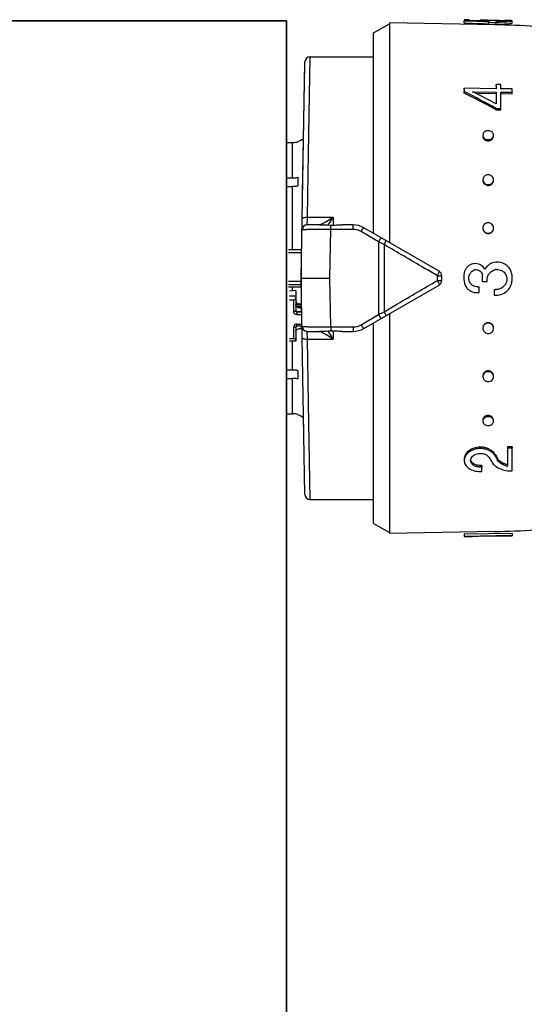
# Model space of a CAD drawing. Header units: millimetres. Extents: x -727 to 69715, y -15705 to 98123.
# Tile 178 of 256: x 42488 to 42535, y -15057 to -14965. Entities that reach past the tile are written whole.
import ezdxf

# ---------------------------------------------------------------- set-up
doc = ezdxf.new("R2010")
doc.units = ezdxf.units.MM
doc.layers.add('UT_ZAŘÍZENÍ - OT', color=3, linetype='Continuous', lineweight=35)

msp = doc.modelspace()

# ---------------------------------------------------------------- linework, layer by layer
at = {"color": 0, "linetype": 'Continuous'}
for p, q in [((42521.336, -14965.987), (42522.836, -14965.121)), ((42522.836, -14965.047), (42522.836, -14985.692)), ((42532.704, -14965.22), (42522.836, -14965.047)), ((42529.837, -14965.046), (42529.84, -14964.847)), ((42529.837, -14965.046), (42531.386, -14965.1)), ((42529.84, -14964.742), (42529.84, -14964.847)), ((42530.29, -14964.75), (42529.84, -14964.742)), ((42529.84, -14964.847), (42530.288, -14964.862)), ((42530.288, -14964.862), (42530.356, -14964.865)), ((42530.29, -14964.818), (42530.29, -14964.75)), ((42531.349, -14964.852), (42530.29, -14964.818)), ((42530.356, -14964.865), (42531.647, -14964.91)), ((42531.34, -14964.798), (42531.339, -14964.851)), ((42531.652, -14964.861), (42531.349, -14964.852)), ((42531.386, -14965.1), (42531.644, -14965.109)), ((42531.503, -14964.857), (42531.503, -14964.842)), ((42531.644, -14965.109), (42532.16, -14965.128)), ((42531.647, -14964.91), (42531.734, -14964.913)), ((42531.734, -14964.913), (42532.164, -14964.929)), ((42531.94, -14964.856), (42531.941, -14964.792)), ((42532.16, -14965.128), (42532.164, -14964.929)), ((42532.162, -14964.99), (42532.193, -14964.99)), ((42532.164, -14964.929), (42532.164, -14964.876)), ((42532.773, -14964.996), (42532.848, -14964.997)), ((42532.774, -14964.796), (42532.896, -14964.798)), ((42532.846, -14965.157), (42532.85, -14964.958)), ((42532.85, -14964.895), (42532.85, -14964.958)), ((42533.688, -14964.809), (42533.676, -14964.809)), ((42533.687, -14964.869), (42533.688, -14964.823)), ((42533.703, -14964.81), (42533.688, -14964.809)), ((42534.336, -14965.056), (42534.339, -14964.856)), ((42521.336, -14984.826), (42521.336, -14965.987)), ((42515.236, -14977.286), (42515.39, -14968.221)), ((42515.39, -14968.221), (42521.336, -14968.221)), ((42514.536, -14989.021), (42514.89, -14968.713)), ((42514.674, -14981.087), (42514.886, -14968.962)), ((42532.836, -14970.971), (42532.84, -14970.821)), ((42532.84, -14970.821), (42532.84, -14971.226)), ((42533.29, -14970.826), (42532.84, -14970.821)), ((42533.29, -14971.232), (42533.29, -14970.826)), ((42529.837, -14971.334), (42529.84, -14971.187)), ((42529.837, -14971.643), (42529.84, -14971.499)), ((42529.84, -14971.187), (42529.84, -14971.499)), ((42532.84, -14971.226), (42529.84, -14971.187)), ((42529.84, -14971.499), (42529.895, -14971.527)), ((42530.625, -14971.509), (42532.84, -14971.537)), ((42530.681, -14971.537), (42530.625, -14971.509)), ((42530.919, -14971.657), (42532.836, -14971.682)), ((42532.836, -14971.682), (42532.84, -14971.537)), ((42532.836, -14971.682), (42532.836, -14972.539)), ((42532.84, -14971.537), (42532.84, -14972.656)), ((42533.286, -14971.687), (42534.336, -14971.7)), ((42534.339, -14971.245), (42533.29, -14971.232)), ((42533.29, -14973.075), (42533.29, -14971.543)), ((42533.29, -14971.543), (42534.339, -14971.556)), ((42534.336, -14971.7), (42534.339, -14971.556)), ((42534.339, -14971.556), (42534.339, -14971.245)), ((42532.784, -14973.173), (42532.836, -14973.201)), ((42532.836, -14973.201), (42532.84, -14973.07)), ((42532.836, -14973.201), (42533.286, -14973.206)), ((42532.84, -14973.07), (42533.29, -14973.075)), ((42533.286, -14973.206), (42533.29, -14973.075)), ((42513.166, -14976.284), (42513.736, -14976.284)), ((42513.736, -14979.608), (42513.736, -14976.284)), ((42514.236, -14976.185), (42514.236, -14976.198)), ((42515.133, -14983.296), (42515.236, -14977.286)), ((42513.118, -14979.608), (42513.736, -14979.608)), ((42514.236, -14979.547), (42514.236, -14980.361)), ((42513.111, -14980.421), (42513.736, -14980.421)), ((42513.736, -14986.347), (42513.736, -14980.421)), ((42515.114, -14984.021), (42515.133, -14983.296)), ((42515.133, -14983.296), (42517.536, -14983.296)), ((42517.536, -14983.296), (42517.536, -14984.03)), ((42516.272, -14984.021), (42515.114, -14984.021)), ((42517.236, -14989.021), (42517.308, -14984.436)), ((42517.308, -14984.436), (42517.308, -14984.029)), ((42519.406, -14984.436), (42517.308, -14984.436)), ((42519.406, -14984.021), (42518.379, -14984.021)), ((42519.406, -14984.436), (42519.406, -14984.021)), ((42521.802, -14985.609), (42520.156, -14984.641)), ((42527.486, -14988.377), (42520.406, -14984.289)), ((42521.802, -14985.609), (42521.802, -14992.433)), ((42514.536, -14986.347), (42513.336, -14986.347)), ((42514.536, -14986.631), (42513.336, -14986.631)), ((42514.536, -14986.347), (42514.536, -14989.869)), ((42522.323, -14985.866), (42522.323, -14992.177)), ((42514.536, -14989.327), (42513.336, -14989.327)), ((42514.89, -15009.33), (42514.536, -14989.021)), ((42514.536, -14989.021), (42517.236, -14989.021)), ((42517.308, -14993.606), (42517.236, -14989.021)), ((42527.323, -14989.237), (42527.323, -14988.806)), ((42527.736, -14989.233), (42527.736, -14988.81)), ((42531.55, -14989.324), (42532, -14989.324)), ((42514.536, -14989.642), (42513.336, -14989.642)), ((42514.536, -14989.869), (42513.336, -14989.869)), ((42514.036, -14990.196), (42513.436, -14990.229)), ((42513.736, -14990.212), (42513.736, -14989.869)), ((42514.036, -14990.196), (42514.036, -14992.119)), ((42520.406, -14993.753), (42527.486, -14989.666)), ((42531.23, -14990.365), (42531.23, -14989.83)), ((42532.66, -14990.093), (42532.66, -14990.627)), ((42514.036, -14990.727), (42513.436, -14990.727)), ((42513.836, -14991.079), (42513.436, -14991.079)), ((42513.836, -14992.158), (42513.836, -14991.079)), ((42514.582, -14991.636), (42514.576, -14991.313)), ((42514.136, -14992.159), (42514.136, -14992.452)), ((42514.136, -14992.159), (42514.536, -14992.159)), ((42514.592, -14992.217), (42514.136, -14992.217)), ((42514.582, -14991.67), (42514.173, -14991.67)), ((42514.336, -14991.425), (42514.336, -14991.523)), ((42514.336, -14991.425), (42514.536, -14991.425)), ((42514.536, -14991.523), (42514.336, -14991.523)), ((42514.336, -14991.718), (42514.336, -14991.815)), ((42514.336, -14991.718), (42514.536, -14991.718)), ((42514.536, -14991.815), (42514.336, -14991.815)), ((42514.534, -14991.639), (42514.582, -14991.636)), ((42514.536, -14991.425), (42514.536, -14991.67)), ((42514.536, -14991.718), (42514.536, -14992.159)), ((42514.536, -14991.865), (42514.585, -14991.865)), ((42514.536, -14992.061), (42514.589, -14992.061)), ((42514.596, -14992.452), (42514.136, -14992.452)), ((42520.156, -14993.402), (42521.802, -14992.433)), ((42521.336, -15012.055), (42521.336, -14993.216)), ((42522.836, -14992.35), (42522.836, -15012.995)), ((42513.836, -14994.708), (42513.836, -14993.629)), ((42514.036, -14993.59), (42514.036, -14994.944)), ((42514.136, -14993.496), (42514.136, -14993.335)), ((42514.136, -14993.335), (42514.611, -14993.335)), ((42514.136, -14993.496), (42514.614, -14993.496)), ((42514.536, -14993.777), (42514.336, -14993.777)), ((42514.536, -14993.496), (42514.536, -14993.777)), ((42515.114, -14994.021), (42516.272, -14994.021)), ((42515.133, -14994.746), (42515.114, -14994.021)), ((42517.308, -14993.606), (42519.406, -14993.606)), ((42517.308, -14993.606), (42517.308, -14994.014)), ((42517.536, -14994.013), (42517.536, -14994.746)), ((42518.379, -14994.021), (42519.406, -14994.021)), ((42519.406, -14993.606), (42519.406, -14994.021)), ((42513.836, -14994.708), (42513.436, -14994.708)), ((42514.036, -14994.944), (42513.436, -14994.944)), ((42513.736, -14997.621), (42513.736, -14994.944)), ((42515.133, -14994.746), (42517.536, -14994.746)), ((42515.236, -15000.757), (42515.133, -14994.746)), ((42513.111, -14997.621), (42513.736, -14997.621)), ((42514.236, -14997.682), (42514.236, -14998.495)), ((42513.118, -14998.434), (42513.736, -14998.434)), ((42513.736, -15001.758), (42513.736, -14998.434)), ((42515.39, -15009.821), (42515.236, -15000.757)), ((42513.166, -15001.758), (42513.736, -15001.758)), ((42514.236, -15001.844), (42514.236, -15001.857)), ((42514.791, -15003.636), (42514.776, -15002.774)), ((42534.336, -15004.862), (42533.886, -15004.867)), ((42533.886, -15004.867), (42533.889, -15004.999)), ((42534.339, -15004.994), (42533.889, -15004.999)), ((42533.889, -15004.999), (42533.889, -15006.687)), ((42534.336, -15004.862), (42534.339, -15004.994)), ((42534.339, -15007.136), (42534.339, -15004.994)), ((42532.714, -15005.551), (42532.717, -15005.689)), ((42532.742, -15005.599), (42532.714, -15005.551)), ((42532.859, -15005.927), (42532.831, -15005.879)), ((42532.969, -15005.974), (42532.973, -15006.115)), ((42531.486, -15006.619), (42531.336, -15006.621)), ((42531.336, -15006.621), (42531.34, -15006.767)), ((42531.49, -15006.765), (42531.34, -15006.767)), ((42531.486, -15006.619), (42531.49, -15006.765)), ((42531.49, -15007.173), (42531.49, -15006.765)), ((42531.34, -15007.175), (42531.49, -15007.173)), ((42515.39, -15009.821), (42521.336, -15009.821)), ((42521.336, -15012.055), (42522.836, -15012.921)), ((42532.704, -15012.823), (42522.836, -15012.995)), ((42534.336, -15013.007), (42529.837, -15013.086)), ((42529.837, -15013.086), (42529.84, -15013.285)), ((42529.837, -15013.096), (42529.84, -15013.296)), ((42534.339, -15013.207), (42529.84, -15013.285)), ((42529.84, -15013.285), (42529.84, -15013.296)), ((42531.19, -15013.277), (42530.627, -15013.287)), ((42531.19, -15013.274), (42534.339, -15013.219)), ((42531.19, -15013.277), (42531.19, -15013.274)), ((42534.336, -15013.007), (42534.339, -15013.207)), ((42534.339, -15013.219), (42534.339, -15013.207))]:
    msp.add_line(p, q, dxfattribs=at)
for centre, radius, start, end in [((42531.615, -14978.002), 13.227, 89.44109, 89.86889), ((42531.515, -14987.798), 23.023, 89.16114, 89.43014), ((42531.23, -15006.899), 42.126, 88.99668, 89.15368), ((42532.091, -14970.07), 5.28, 90.80201, 91.62553), ((42532.527, -14959.51), 5.379, 264.4209, 265.22986), ((42532.613, -14958.468), 6.424, 265.23782, 265.99348), ((42531.133, -15055.206), 90, 84.13647, 89), ((42533.024, -14954.867), 10.03, 269.00618, 269.62329), ((42533.067, -14952.416), 12.544, 269.00858, 269.7243), ((42533.147, -14955.258), 9.899, 272.58441, 273.34327), ((42533.148, -14955.126), 9.833, 272.60404, 273.36824), ((42533.487, -14967.374), 2.559, 85.77165, 86.54128), ((42533.543, -14966.605), 1.789, 85.3674, 85.74663), ((42533.071, -15000.544), 35.74, 88.78449, 88.98762), ((42533.22, -14956.529), 8.626, 273.34927, 274.14414), ((42533.221, -14956.38), 8.577, 273.37423, 274.17442), ((42515.39, -14968.721), 0.5, 89.99995, 178.99727), ((42482.815, -15065.838), 105.279, 61.6647, 63.47201), ((42482.551, -15065.461), 105.191, 61.44046, 63.25103), ((42485.919, -15060.437), 99.533, 63.12099, 63.27442), ((42483.007, -15066.125), 105.923, 61.93543, 63.10673), ((42513.734, -14974.775), 1.509, 270.07058, 289.41996), ((42513.736, -14974.771), 1.5, 289.47122, 313.35083), ((42531.916, -14975.692), 0.33, 178.19656, 179.9988), ((42532.092, -14975.534), 0.582, 256.38385, 269.38767), ((42532.096, -14975.432), 0.577, 256.34526, 269.38585), ((42532.091, -14975.545), 0.572, 269.48444, 276.21503), ((42532.095, -14975.442), 0.567, 269.48461, 276.23097), ((42532.09, -14975.534), 0.583, 276.20438, 282.56154), ((42532.094, -14975.431), 0.578, 276.22081, 282.59954), ((42532.247, -14975.701), 0.34, 350.77007, 358.16143), ((42532.003, -14979.841), 0.417, 180.04404, 188.31485), ((42532.093, -14979.722), 0.515, 269.66483, 277.10359), ((42532.091, -14979.708), 0.529, 277.09797, 284.09301), ((42532.175, -14979.772), 0.415, 357.37319, 359.99637), ((42532.089, -14979.791), 0.519, 269.66461, 277.08605), ((42532.088, -14979.776), 0.533, 277.07982, 284.05154), ((42500.71, -14973.319), 19.559, 326.80865, 327.16862), ((42496.753, -14970.774), 24.264, 327.18528, 328.93017), ((42515.114, -14984.521), 0.5, 90.00005, 179.0027), ((42519.406, -14986.021), 2, 60, 90), ((42519.405, -14985.915), 1.479, 59.48742, 89.9707), ((42532.087, -14984.344), 0.492, 269.85712, 277.68641), ((42532.091, -14984.313), 0.488, 269.85737, 277.70488), ((42532.085, -14984.327), 0.509, 277.6834, 285.011), ((42532.089, -14984.296), 0.505, 277.70254, 285.05443), ((42532.119, -14984.306), 0.471, 354.81541, 359.98513), ((42414.24, -15204.982), 244.324, 63.74449, 63.88063), ((42514.635, -14987.177), 0.0994, 180.01969, 226.40783), ((42514.636, -14987.165), 0.301, 250.55744, 255.99011), ((42514.636, -14988.793), 0.3, 107.64647, 109.44599), ((42527.236, -14988.81), 0.5, 0, 60), ((42531.791, -14988.96), 1.999, 164.80798, 168.16539), ((42530.878, -14988.713), 1.054, 158.33184, 164.78857), ((42530.896, -14988.72), 1.073, 152.15714, 158.3337), ((42530.9, -14988.722), 1.078, 145.97035, 152.15939), ((42531.097, -14989.023), 0.828, 140.87074, 150.30871), ((42531.103, -14989.028), 0.836, 130.17155, 140.86954), ((42530.979, -14988.792), 0.569, 108.74479, 116.15952), ((42530.981, -14988.799), 0.576, 101.60275, 108.74682), ((42532.962, -14989.175), 0.97, 138.95573, 147.53873), ((42532.957, -14989.171), 0.963, 129.98808, 138.92429), ((42532.953, -14989.133), 0.927, 100.78373, 106.92072), ((42532.943, -14989.084), 0.878, 93.89514, 100.73786), ((42527.236, -14989.233), 0.5, 300, 0), ((42530.999, -14989.184), 1.181, 194.6023, 200.52709), ((42531.108, -14989.013), 0.841, 211.88911, 219.07605), ((42529.253, -14989.021), 2.316, 352.48051, 7.18318), ((42531.678, -14989.021), 2.661, 352.61699, 5.79637), ((42531.045, -14989.166), 1.23, 200.54074, 209.44738), ((42531.059, -14989.159), 1.247, 209.4292, 211.63674), ((42531.1, -14989.02), 0.831, 219.0533, 232.02888), ((42531.088, -14989.058), 0.785, 273.22437, 280.43844), ((42532.778, -14988.995), 1.104, 263.8642, 270.12595), ((42532.777, -14988.987), 1.644, 265.8993, 310.20577), ((42532.778, -14988.979), 1.119, 312.77559, 319.01429), ((42532.949, -14989.127), 0.893, 319.04698, 325.88598), ((42514.326, -14991.228), 0.29, 180.04441, 214.05404), ((42414.24, -14773.06), 244.324, 296.11937, 296.25551), ((42532.09, -14993.717), 0.51, 98.02694, 105.33939), ((42532.088, -14993.699), 0.493, 90.20682, 98.03026), ((42514.124, -14993.59), 0.0882, 171.33922, 179.96309), ((42515.114, -14993.521), 0.5, 181, 270), ((42500.367, -15004.946), 19.968, 32.83509, 33.1877), ((42496.831, -15007.219), 24.171, 31.0665, 32.81806), ((42519.405, -14992.128), 1.479, 270.02931, 300.51257), ((42519.406, -14992.021), 2, 270, 300), ((42532.07, -14993.739), 0.481, 185.08469, 187.79003), ((42532.094, -14993.748), 0.507, 98.04608, 105.38273), ((42532.091, -14993.73), 0.489, 90.20709, 98.04874), ((42532.092, -14998.27), 0.537, 97.79544, 104.73665), ((42532.095, -14998.338), 0.533, 97.81357, 104.77792), ((42532.09, -14998.253), 0.52, 90.39229, 97.80224), ((42532.093, -14998.321), 0.516, 90.39253, 97.81976), ((42513.734, -15003.268), 1.509, 70.58004, 89.92942), ((42513.736, -15003.271), 1.5, 46.64917, 70.52878), ((42531.916, -15002.351), 0.33, 180.0012, 181.80344), ((42532.094, -15002.514), 0.588, 97.26681, 103.58577), ((42532.097, -15002.617), 0.584, 97.28322, 103.6235), ((42532.092, -15002.5), 0.574, 90.56165, 97.27806), ((42532.095, -15002.602), 0.569, 90.56184, 97.29397), ((42532.091, -15002.489), 0.563, 89.57233, 90.53635), ((42532.094, -15002.607), 0.574, 77.3795, 90.47236), ((42532.091, -15002.505), 0.579, 77.42334, 89.52385), ((42532.247, -15002.341), 0.34, 1.83857, 9.22993), ((42531.359, -15006.877), 1.981, 90.6662, 95.25488), ((42531.358, -15006.845), 1.949, 86.31776, 90.65223), ((42530.898, -15006.146), 0.458, 173.03308, 181.39547), ((42570.644, -14982.906), 44.808, 210.82705, 211.4577), ((42531.754, -15006.276), 1.129, 37.30427, 43.3274), ((42531.849, -15006.203), 1.009, 30.66525, 37.31087), ((42573.112, -14981.802), 46.929, 210.59685, 210.86768), ((42572.263, -14981.97), 46.046, 210.8741, 211.14789), ((42570.911, -14982.787), 44.466, 211.14786, 211.42912), ((42571.389, -14982.833), 44.921, 210.9365, 211.21663), ((42533.759, -15005.489), 0.927, 211.49104, 218.28511), ((42533.838, -15005.427), 1.027, 218.28539, 224.50117), ((42534.274, -15004.817), 1.908, 254.23814, 258.37107), ((42515.39, -15009.321), 0.5, 181, 270), ((42531.133, -14922.837), 90, 271, 275.86353)]:
    msp.add_arc(centre, radius, start, end, dxfattribs=at)
for centre, major_axis, ratio, start_param, end_param in [((42513.836, -14990.844), (0, -0.235), 0.85043, 0, 1.570796), ((42513.836, -14994.865), (-0.2, 0), 0.785695, 3.141593, 4.712389)]:
    msp.add_ellipse(centre, major_axis=major_axis, ratio=ratio, start_param=start_param, end_param=end_param, dxfattribs=at)
for points, knots in [([(42531.39, -14964.784), (42531.377, -14964.785), (42531.361, -14964.787), (42531.344, -14964.792), (42531.34, -14964.796), (42531.34, -14964.798)], [0, 0, 0, 0, 0.708486, 0.898996, 1, 1, 1, 1]), ([(42531.34, -14964.798), (42531.34, -14964.803), (42531.358, -14964.811), (42531.386, -14964.82), (42531.439, -14964.831), (42531.479, -14964.838), (42531.503, -14964.842)], [0, 0, 0, 0, 0.080473, 0.272652, 0.58028, 1, 1, 1, 1]), ([(42531.489, -14964.777), (42531.479, -14964.778), (42531.446, -14964.779), (42531.413, -14964.781), (42531.39, -14964.784)], [0, 0, 0, 0, 0.312325, 1, 1, 1, 1]), ([(42531.646, -14964.776), (42531.631, -14964.776), (42531.579, -14964.776), (42531.527, -14964.776), (42531.489, -14964.777)], [0, 0, 0, 0, 0.28218, 1, 1, 1, 1]), ([(42531.503, -14964.842), (42531.514, -14964.843), (42531.563, -14964.851), (42531.613, -14964.857), (42531.652, -14964.861)], [0, 0, 0, 0, 0.219199, 1, 1, 1, 1]), ([(42531.737, -14964.814), (42531.738, -14964.811), (42531.748, -14964.806), (42531.755, -14964.805), (42531.761, -14964.804)], [0, 0, 0, 0, 0.306489, 1, 1, 1, 1]), ([(42532.004, -14964.863), (42531.966, -14964.859), (42531.9, -14964.852), (42531.824, -14964.841), (42531.779, -14964.832), (42531.757, -14964.826), (42531.744, -14964.822), (42531.737, -14964.816), (42531.737, -14964.814)], [0, 0, 0, 0, 0.416564, 0.727805, 0.840468, 0.923103, 0.975235, 1, 1, 1, 1]), ([(42531.761, -14964.804), (42531.766, -14964.803), (42531.788, -14964.8), (42531.811, -14964.798), (42531.83, -14964.797)], [0, 0, 0, 0, 0.191517, 1, 1, 1, 1]), ([(42531.83, -14964.797), (42531.838, -14964.796), (42531.875, -14964.794), (42531.912, -14964.793), (42531.941, -14964.792)], [0, 0, 0, 0, 0.216654, 1, 1, 1, 1]), ([(42532.017, -14964.791), (42532.03, -14964.79), (42532.09, -14964.79), (42532.149, -14964.79), (42532.195, -14964.79)], [0, 0, 0, 0, 0.229978, 1, 1, 1, 1]), ([(42532.193, -14964.99), (42532.237, -14964.99), (42532.431, -14964.991), (42532.624, -14964.993), (42532.773, -14964.996)], [0, 0, 0, 0, 0.228577, 1, 1, 1, 1]), ([(42532.195, -14964.79), (42532.239, -14964.79), (42532.432, -14964.791), (42532.625, -14964.793), (42532.774, -14964.796)], [0, 0, 0, 0, 0.228486, 1, 1, 1, 1]), ([(42532.846, -14965.157), (42532.911, -14965.158), (42533.16, -14965.16), (42533.409, -14965.156), (42533.593, -14965.147)], [0, 0, 0, 0, 0.261104, 1, 1, 1, 1]), ([(42532.896, -14964.798), (42533.035, -14964.8), (42533.284, -14964.806), (42533.532, -14964.813), (42533.641, -14964.82)], [0, 0, 0, 0, 0.5608, 1, 1, 1, 1]), ([(42533.598, -14964.878), (42533.555, -14964.881), (42533.342, -14964.895), (42533.128, -14964.898), (42532.958, -14964.897)], [0, 0, 0, 0, 0.202928, 1, 1, 1, 1]), ([(42533.006, -14964.96), (42533.058, -14964.96), (42533.254, -14964.96), (42533.45, -14964.955), (42533.595, -14964.949)], [0, 0, 0, 0, 0.261385, 1, 1, 1, 1]), ([(42533.797, -14964.844), (42533.797, -14964.846), (42533.792, -14964.849), (42533.775, -14964.855), (42533.738, -14964.863), (42533.676, -14964.871), (42533.627, -14964.875), (42533.598, -14964.878)], [0, 0, 0, 0, 0.026104, 0.078509, 0.271488, 0.580502, 1, 1, 1, 1]), ([(42533.688, -14964.823), (42533.702, -14964.824), (42533.728, -14964.826), (42533.762, -14964.831), (42533.783, -14964.835), (42533.795, -14964.839), (42533.797, -14964.842)], [0, 0, 0, 0, 0.402142, 0.703286, 0.901798, 1, 1, 1, 1]), ([(42533.797, -14964.842), (42533.797, -14964.842), (42533.797, -14964.843), (42533.797, -14964.843), (42533.797, -14964.844)], [0, 0, 0, 0, 0.519614, 1, 1, 1, 1]), ([(42534.259, -14964.831), (42534.203, -14964.824), (42534.06, -14964.818), (42533.917, -14964.814), (42533.83, -14964.812)], [0, 0, 0, 0, 0.393124, 1, 1, 1, 1]), ([(42533.843, -14965.133), (42533.913, -14965.128), (42534.011, -14965.119), (42534.132, -14965.105), (42534.202, -14965.095), (42534.258, -14965.086), (42534.299, -14965.076), (42534.322, -14965.068), (42534.336, -14965.06), (42534.336, -14965.056)], [0, 0, 0, 0, 0.416026, 0.586157, 0.728535, 0.841423, 0.923955, 0.976034, 1, 1, 1, 1]), ([(42533.845, -14964.934), (42533.915, -14964.929), (42534.013, -14964.92), (42534.135, -14964.906), (42534.206, -14964.896), (42534.261, -14964.886), (42534.303, -14964.876), (42534.326, -14964.869), (42534.339, -14964.86), (42534.339, -14964.856)], [0, 0, 0, 0, 0.415889, 0.585993, 0.728367, 0.841268, 0.923827, 0.975949, 1, 1, 1, 1]), ([(42534.319, -14964.843), (42534.316, -14964.842), (42534.296, -14964.836), (42534.276, -14964.833), (42534.259, -14964.831)], [0, 0, 0, 0, 0.194984, 1, 1, 1, 1]), ([(42534.339, -14964.856), (42534.339, -14964.853), (42534.332, -14964.847), (42534.325, -14964.844), (42534.319, -14964.843)], [0, 0, 0, 0, 0.34526, 1, 1, 1, 1]), ([(42531.59, -14975.57), (42531.588, -14975.618), (42531.607, -14975.717), (42531.66, -14975.802), (42531.694, -14975.84)], [0, 0, 0, 0, 0.488775, 1, 1, 1, 1]), ([(42532.09, -14975.168), (42532.026, -14975.168), (42531.901, -14975.187), (42531.737, -14975.271), (42531.623, -14975.405), (42531.592, -14975.516), (42531.59, -14975.57)], [0, 0, 0, 0, 0.270385, 0.528616, 0.769944, 1, 1, 1, 1]), ([(42532.589, -14975.601), (42532.591, -14975.545), (42532.565, -14975.429), (42532.452, -14975.285), (42532.285, -14975.192), (42532.155, -14975.169), (42532.09, -14975.168)], [0, 0, 0, 0, 0.229393, 0.470966, 0.729703, 1, 1, 1, 1]), ([(42532.486, -14975.847), (42532.517, -14975.813), (42532.567, -14975.736), (42532.588, -14975.646), (42532.589, -14975.601)], [0, 0, 0, 0, 0.509651, 1, 1, 1, 1]), ([(42531.586, -14975.692), (42531.586, -14975.784), (42531.672, -14975.981), (42531.856, -14976.076), (42531.955, -14976.1)], [0, 0, 0, 0, 0.47302, 1, 1, 1, 1]), ([(42531.694, -14975.84), (42531.71, -14975.858), (42531.786, -14975.929), (42531.884, -14975.974), (42531.96, -14975.993)], [0, 0, 0, 0, 0.24218, 1, 1, 1, 1]), ([(42532.217, -14976.103), (42532.307, -14976.082), (42532.475, -14976.003), (42532.568, -14975.838), (42532.582, -14975.755)], [0, 0, 0, 0, 0.524629, 1, 1, 1, 1]), ([(42532.22, -14975.995), (42532.246, -14975.989), (42532.344, -14975.96), (42532.435, -14975.903), (42532.486, -14975.847)], [0, 0, 0, 0, 0.260211, 1, 1, 1, 1]), ([(42532.09, -14979.304), (42531.967, -14979.303), (42531.773, -14979.37), (42531.624, -14979.568), (42531.593, -14979.687), (42531.59, -14979.746)], [0, 0, 0, 0, 0.507384, 0.755665, 1, 1, 1, 1]), ([(42532.59, -14979.772), (42532.59, -14979.711), (42532.562, -14979.587), (42532.451, -14979.431), (42532.284, -14979.329), (42532.155, -14979.304), (42532.09, -14979.304)], [0, 0, 0, 0, 0.241806, 0.488407, 0.741812, 1, 1, 1, 1]), ([(42513.736, -14979.608), (42513.778, -14979.608), (42513.946, -14979.603), (42514.114, -14979.578), (42514.236, -14979.547)], [0, 0, 0, 0, 0.252472, 1, 1, 1, 1]), ([(42531.59, -14979.746), (42531.588, -14979.797), (42531.598, -14979.865), (42531.622, -14979.929), (42531.628, -14979.944)], [0, 0, 0, 0, 0.747031, 1, 1, 1, 1]), ([(42531.591, -14979.901), (42531.604, -14979.992), (42531.691, -14980.171), (42531.864, -14980.268), (42531.955, -14980.292)], [0, 0, 0, 0, 0.489899, 1, 1, 1, 1]), ([(42531.628, -14979.944), (42531.658, -14980.011), (42531.75, -14980.133), (42531.887, -14980.201), (42531.96, -14980.22)], [0, 0, 0, 0, 0.492845, 1, 1, 1, 1]), ([(42532.217, -14980.294), (42532.309, -14980.271), (42532.481, -14980.176), (42532.569, -14979.998), (42532.582, -14979.908)], [0, 0, 0, 0, 0.510101, 1, 1, 1, 1]), ([(42532.22, -14980.221), (42532.282, -14980.206), (42532.4, -14980.153), (42532.49, -14980.058), (42532.522, -14980.005)], [0, 0, 0, 0, 0.506643, 1, 1, 1, 1]), ([(42532.522, -14980.005), (42532.532, -14979.989), (42532.568, -14979.922), (42532.587, -14979.847), (42532.589, -14979.791)], [0, 0, 0, 0, 0.253103, 1, 1, 1, 1]), ([(42514.236, -14980.361), (42514.196, -14980.371), (42514.031, -14980.406), (42513.862, -14980.421), (42513.736, -14980.421)], [0, 0, 0, 0, 0.247091, 1, 1, 1, 1]), ([(42514.634, -14983.425), (42514.634, -14983.416), (42514.643, -14983.393), (42514.676, -14983.37), (42514.722, -14983.348), (42514.812, -14983.32), (42514.951, -14983.3), (42515.07, -14983.295), (42515.133, -14983.296)], [0, 0, 0, 0, 0.054454, 0.124226, 0.220024, 0.341181, 0.645763, 1, 1, 1, 1]), ([(42516.337, -14983.993), (42516.343, -14983.99), (42516.369, -14983.979), (42516.395, -14983.967), (42516.415, -14983.957)], [0, 0, 0, 0, 0.229765, 1, 1, 1, 1]), ([(42516.415, -14983.957), (42516.499, -14983.917), (42516.675, -14983.824), (42517.052, -14983.608), (42517.341, -14983.426), (42517.536, -14983.296)], [0, 0, 0, 0, 0.213248, 0.460801, 1, 1, 1, 1]), ([(42532.09, -14983.81), (42531.969, -14983.81), (42531.718, -14983.902), (42531.602, -14984.142), (42531.592, -14984.261)], [0, 0, 0, 0, 0.501804, 1, 1, 1, 1]), ([(42532.59, -14984.306), (42532.59, -14984.18), (42532.482, -14983.916), (42532.217, -14983.811), (42532.09, -14983.81)], [0, 0, 0, 0, 0.49811, 1, 1, 1, 1]), ([(42517.308, -14984.436), (42517.132, -14984.436), (42516.787, -14984.435), (42516.286, -14984.438), (42515.826, -14984.444), (42515.475, -14984.451), (42515.228, -14984.459), (42515.072, -14984.465), (42514.937, -14984.471), (42514.826, -14984.478), (42514.737, -14984.486), (42514.674, -14984.493), (42514.636, -14984.501), (42514.619, -14984.506), (42514.615, -14984.511), (42514.615, -14984.513)], [0, 0, 0, 0, 0.195605, 0.383531, 0.55643, 0.707585, 0.773165, 0.831259, 0.881323, 0.92293, 0.955723, 0.979458, 0.994025, 0.997954, 1, 1, 1, 1]), ([(42516.246, -14984.021), (42516.254, -14984.021), (42516.275, -14984.016), (42516.294, -14984.01), (42516.306, -14984.005)], [0, 0, 0, 0, 0.393757, 1, 1, 1, 1]), ([(42516.272, -14984.021), (42516.352, -14984.021), (42516.697, -14984.022), (42517.043, -14984.026), (42517.308, -14984.029)], [0, 0, 0, 0, 0.230893, 1, 1, 1, 1]), ([(42516.306, -14984.005), (42516.308, -14984.004), (42516.318, -14984), (42516.329, -14983.996), (42516.337, -14983.993)], [0, 0, 0, 0, 0.235586, 1, 1, 1, 1]), ([(42517.308, -14984.029), (42517.488, -14984.031), (42517.845, -14984.03), (42518.201, -14984.021), (42518.379, -14984.021)], [0, 0, 0, 0, 0.502804, 1, 1, 1, 1]), ([(42520.156, -14984.641), (42520.176, -14984.621), (42520.208, -14984.573), (42520.241, -14984.499), (42520.281, -14984.436), (42520.319, -14984.385), (42520.35, -14984.344), (42520.375, -14984.312), (42520.39, -14984.296), (42520.403, -14984.287), (42520.406, -14984.289)], [0, 0, 0, 0, 0.198142, 0.388892, 0.560134, 0.707991, 0.828678, 0.918542, 0.975091, 1, 1, 1, 1]), ([(42531.591, -14984.406), (42531.604, -14984.5), (42531.688, -14984.687), (42531.863, -14984.792), (42531.955, -14984.818)], [0, 0, 0, 0, 0.498032, 1, 1, 1, 1]), ([(42531.607, -14984.432), (42531.63, -14984.514), (42531.719, -14984.672), (42531.877, -14984.76), (42531.96, -14984.783)], [0, 0, 0, 0, 0.49918, 1, 1, 1, 1]), ([(42532.217, -14984.819), (42532.3, -14984.796), (42532.457, -14984.71), (42532.546, -14984.554), (42532.569, -14984.472)], [0, 0, 0, 0, 0.50198, 1, 1, 1, 1]), ([(42532.22, -14984.784), (42532.293, -14984.764), (42532.431, -14984.693), (42532.522, -14984.565), (42532.551, -14984.496)], [0, 0, 0, 0, 0.50114, 1, 1, 1, 1]), ([(42521.802, -14985.609), (42521.831, -14985.559), (42521.875, -14985.488), (42521.931, -14985.398), (42521.967, -14985.343), (42521.998, -14985.298), (42522.022, -14985.266), (42522.038, -14985.248), (42522.047, -14985.24), (42522.051, -14985.239), (42522.052, -14985.24)], [0, 0, 0, 0, 0.387648, 0.559336, 0.708365, 0.829964, 0.920373, 0.976704, 0.992026, 1, 1, 1, 1]), ([(42522.323, -14985.866), (42522.349, -14985.819), (42522.385, -14985.75), (42522.428, -14985.663), (42522.454, -14985.608), (42522.473, -14985.563), (42522.484, -14985.528), (42522.49, -14985.506), (42522.489, -14985.492), (42522.486, -14985.49)], [0, 0, 0, 0, 0.389691, 0.560136, 0.707341, 0.827183, 0.916538, 0.973346, 1, 1, 1, 1]), ([(42527.323, -14988.806), (42526.907, -14988.561), (42525.241, -14987.581), (42523.574, -14986.601), (42522.323, -14985.866)], [0, 0, 0, 0, 0.249365, 1, 1, 1, 1]), ([(42531.78, -14988.183), (42531.692, -14988.031), (42531.436, -14987.768), (42530.997, -14987.639), (42530.645, -14987.671), (42530.395, -14987.762), (42530.174, -14987.911), (42530.056, -14988.046), (42530.007, -14988.119)], [0, 0, 0, 0, 0.249691, 0.498274, 0.623384, 0.748679, 0.874168, 1, 1, 1, 1]), ([(42534.326, -14988.752), (42534.311, -14988.61), (42534.236, -14988.328), (42533.93, -14987.84), (42533.279, -14987.449), (42532.523, -14987.523), (42532.039, -14987.836), (42531.852, -14988.06), (42531.78, -14988.183)], [0, 0, 0, 0, 0.125806, 0.251598, 0.500158, 0.748611, 0.874302, 1, 1, 1, 1]), ([(42527.323, -14988.806), (42527.351, -14988.754), (42527.402, -14988.659), (42527.46, -14988.531), (42527.489, -14988.442), (42527.496, -14988.396), (42527.49, -14988.38), (42527.486, -14988.377)], [0, 0, 0, 0, 0.377895, 0.69297, 0.905251, 0.965919, 1, 1, 1, 1]), ([(42529.834, -14988.55), (42529.818, -14988.627), (42529.771, -14988.936), (42529.797, -14989.256), (42529.856, -14989.482)], [0, 0, 0, 0, 0.250786, 1, 1, 1, 1]), ([(42530.865, -14988.235), (42530.942, -14988.219), (42531.104, -14988.22), (42531.325, -14988.319), (42531.489, -14988.498), (42531.542, -14988.653), (42531.552, -14988.732)], [0, 0, 0, 0, 0.248903, 0.498305, 0.748695, 1, 1, 1, 1]), ([(42532.884, -14988.208), (42532.967, -14988.203), (42533.137, -14988.215), (42533.454, -14988.331), (42533.709, -14988.581), (42533.832, -14988.897), (42533.858, -14989.152), (42533.811, -14989.405), (42533.736, -14989.558), (42533.688, -14989.628)], [0, 0, 0, 0, 0.124702, 0.249421, 0.497433, 0.62303, 0.748788, 0.874419, 1, 1, 1, 1]), ([(42522.323, -14992.177), (42522.741, -14991.931), (42524.407, -14990.952), (42526.074, -14989.972), (42527.323, -14989.237)], [0, 0, 0, 0, 0.250578, 1, 1, 1, 1]), ([(42527.323, -14988.806), (42527.351, -14988.806), (42527.405, -14988.806), (42527.483, -14988.806), (42527.554, -14988.807), (42527.615, -14988.807), (42527.659, -14988.808), (42527.688, -14988.808), (42527.705, -14988.808), (42527.717, -14988.809), (42527.728, -14988.809), (42527.732, -14988.81), (42527.736, -14988.809), (42527.736, -14988.81)], [0, 0, 0, 0, 0.203374, 0.394866, 0.56769, 0.716771, 0.837685, 0.88646, 0.926896, 0.958626, 0.981467, 0.99529, 1, 1, 1, 1]), ([(42527.323, -14989.237), (42527.351, -14989.237), (42527.405, -14989.236), (42527.483, -14989.236), (42527.554, -14989.236), (42527.615, -14989.235), (42527.659, -14989.235), (42527.688, -14989.234), (42527.705, -14989.234), (42527.717, -14989.234), (42527.728, -14989.234), (42527.732, -14989.232), (42527.736, -14989.233), (42527.736, -14989.233)], [0, 0, 0, 0, 0.203374, 0.394866, 0.56769, 0.716771, 0.837685, 0.88646, 0.926896, 0.958626, 0.981467, 0.99529, 1, 1, 1, 1]), ([(42527.323, -14989.237), (42527.351, -14989.288), (42527.402, -14989.384), (42527.46, -14989.512), (42527.489, -14989.6), (42527.496, -14989.647), (42527.49, -14989.663), (42527.486, -14989.666)], [0, 0, 0, 0, 0.377895, 0.69297, 0.905251, 0.965919, 1, 1, 1, 1]), ([(42530.394, -14989.457), (42530.355, -14989.395), (42530.294, -14989.258), (42530.261, -14989.037), (42530.286, -14988.815), (42530.341, -14988.676), (42530.378, -14988.613)], [0, 0, 0, 0, 0.249892, 0.499949, 0.75024, 1, 1, 1, 1]), ([(42532, -14989.324), (42531.983, -14989.209), (42531.993, -14988.972), (42532.082, -14988.752), (42532.144, -14988.654)], [0, 0, 0, 0, 0.500135, 1, 1, 1, 1]), ([(42533.838, -14990.243), (42533.968, -14990.133), (42534.186, -14989.862), (42534.295, -14989.532), (42534.317, -14989.363)], [0, 0, 0, 0, 0.49938, 1, 1, 1, 1]), ([(42529.998, -14989.813), (42530.06, -14989.914), (42530.215, -14990.1), (42530.52, -14990.297), (42530.87, -14990.393), (42531.113, -14990.387), (42531.23, -14990.365)], [0, 0, 0, 0, 0.249964, 0.499879, 0.749906, 1, 1, 1, 1]), ([(42531.132, -14989.842), (42531.036, -14989.848), (42530.84, -14989.824), (42530.665, -14989.734), (42530.589, -14989.675)], [0, 0, 0, 0, 0.50069, 1, 1, 1, 1]), ([(42533.539, -14989.8), (42533.437, -14989.894), (42533.197, -14990.046), (42532.918, -14990.099), (42532.78, -14990.099)], [0, 0, 0, 0, 0.500561, 1, 1, 1, 1]), ([(42514.036, -14991.131), (42514.036, -14991.169), (42514.052, -14991.247), (42514.119, -14991.345), (42514.218, -14991.41), (42514.297, -14991.425), (42514.336, -14991.425)], [0, 0, 0, 0, 0.247784, 0.496832, 0.747734, 1, 1, 1, 1]), ([(42514.036, -14992.119), (42514.036, -14992.122), (42514.033, -14992.127), (42514.027, -14992.131), (42514.017, -14992.136), (42514, -14992.142), (42513.976, -14992.147), (42513.946, -14992.152), (42513.899, -14992.157), (42513.861, -14992.158), (42513.836, -14992.158)], [0, 0, 0, 0, 0.040706, 0.069574, 0.105554, 0.199505, 0.321626, 0.468167, 0.634164, 1, 1, 1, 1]), ([(42514.136, -14992.452), (42514.097, -14992.452), (42514.018, -14992.437), (42513.919, -14992.372), (42513.852, -14992.274), (42513.836, -14992.196), (42513.836, -14992.158)], [0, 0, 0, 0, 0.252255, 0.503168, 0.752226, 1, 1, 1, 1]), ([(42514.036, -14991.424), (42514.036, -14991.462), (42514.052, -14991.54), (42514.119, -14991.637), (42514.218, -14991.703), (42514.297, -14991.718), (42514.336, -14991.718)], [0, 0, 0, 0, 0.247784, 0.496832, 0.747734, 1, 1, 1, 1]), ([(42514.336, -14991.815), (42514.297, -14991.815), (42514.218, -14991.8), (42514.119, -14991.735), (42514.052, -14991.637), (42514.036, -14991.56), (42514.036, -14991.521)], [0, 0, 0, 0, 0.252266, 0.503168, 0.752216, 1, 1, 1, 1]), ([(42514.136, -14992.217), (42514.123, -14992.217), (42514.097, -14992.212), (42514.063, -14992.19), (42514.041, -14992.158), (42514.036, -14992.132), (42514.036, -14992.119)], [0, 0, 0, 0, 0.252236, 0.503168, 0.752245, 1, 1, 1, 1]), ([(42514.136, -14992.159), (42514.124, -14992.159), (42514.1, -14992.154), (42514.069, -14992.136), (42514.046, -14992.108), (42514.038, -14992.085), (42514.037, -14992.074)], [0, 0, 0, 0, 0.251925, 0.502849, 0.751924, 1, 1, 1, 1]), ([(42514.336, -14991.523), (42514.287, -14991.523), (42514.188, -14991.499), (42514.113, -14991.431), (42514.086, -14991.391)], [0, 0, 0, 0, 0.501963, 1, 1, 1, 1]), ([(42522.323, -14992.177), (42522.349, -14992.224), (42522.385, -14992.292), (42522.428, -14992.379), (42522.454, -14992.434), (42522.473, -14992.479), (42522.484, -14992.515), (42522.49, -14992.536), (42522.489, -14992.55), (42522.486, -14992.552)], [0, 0, 0, 0, 0.389693, 0.560138, 0.707342, 0.827185, 0.916539, 0.973347, 1, 1, 1, 1]), ([(42521.802, -14992.433), (42521.831, -14992.483), (42521.875, -14992.555), (42521.931, -14992.644), (42521.967, -14992.7), (42521.998, -14992.744), (42522.022, -14992.776), (42522.038, -14992.795), (42522.047, -14992.802), (42522.051, -14992.803), (42522.052, -14992.803)], [0, 0, 0, 0, 0.387648, 0.559336, 0.708365, 0.829964, 0.920373, 0.976704, 0.992026, 1, 1, 1, 1]), ([(42514.136, -14993.335), (42514.097, -14993.335), (42514.018, -14993.35), (42513.919, -14993.416), (42513.852, -14993.513), (42513.836, -14993.591), (42513.836, -14993.629)], [0, 0, 0, 0, 0.252255, 0.503168, 0.752226, 1, 1, 1, 1]), ([(42514.036, -14993.59), (42514.036, -14993.593), (42514.033, -14993.598), (42514.027, -14993.602), (42514.017, -14993.607), (42514, -14993.613), (42513.976, -14993.619), (42513.946, -14993.623), (42513.899, -14993.628), (42513.861, -14993.629), (42513.836, -14993.629)], [0, 0, 0, 0, 0.040706, 0.069574, 0.105554, 0.199505, 0.321626, 0.468167, 0.634164, 1, 1, 1, 1]), ([(42514.036, -14994.071), (42514.036, -14994.033), (42514.052, -14993.955), (42514.119, -14993.858), (42514.218, -14993.792), (42514.297, -14993.777), (42514.336, -14993.777)], [0, 0, 0, 0, 0.247784, 0.496832, 0.747734, 1, 1, 1, 1]), ([(42514.136, -14993.496), (42514.123, -14993.496), (42514.099, -14993.5), (42514.068, -14993.519), (42514.046, -14993.545), (42514.038, -14993.567), (42514.037, -14993.577)], [0, 0, 0, 0, 0.26767, 0.525516, 0.768461, 1, 1, 1, 1]), ([(42514.615, -14993.53), (42514.615, -14993.532), (42514.619, -14993.536), (42514.636, -14993.542), (42514.674, -14993.549), (42514.737, -14993.557), (42514.826, -14993.564), (42514.937, -14993.571), (42515.072, -14993.578), (42515.228, -14993.584), (42515.475, -14993.591), (42515.826, -14993.598), (42516.286, -14993.604), (42516.787, -14993.607), (42517.132, -14993.607), (42517.308, -14993.606)], [0, 0, 0, 0, 0.002046, 0.005975, 0.020542, 0.044277, 0.07707, 0.118677, 0.168741, 0.226835, 0.292415, 0.44357, 0.616469, 0.804395, 1, 1, 1, 1]), ([(42516.26, -14994.023), (42516.259, -14994.023), (42516.254, -14994.022), (42516.25, -14994.021), (42516.246, -14994.021)], [0, 0, 0, 0, 0.289793, 1, 1, 1, 1]), ([(42516.415, -14994.085), (42516.385, -14994.071), (42516.335, -14994.048), (42516.282, -14994.028), (42516.26, -14994.023)], [0, 0, 0, 0, 0.595054, 1, 1, 1, 1]), ([(42517.308, -14994.014), (42517.217, -14994.015), (42516.872, -14994.018), (42516.526, -14994.021), (42516.272, -14994.021)], [0, 0, 0, 0, 0.264643, 1, 1, 1, 1]), ([(42517.536, -14994.746), (42517.341, -14994.617), (42517.052, -14994.435), (42516.675, -14994.219), (42516.499, -14994.125), (42516.415, -14994.085)], [0, 0, 0, 0, 0.539199, 0.786752, 1, 1, 1, 1]), ([(42518.379, -14994.021), (42518.201, -14994.021), (42517.845, -14994.013), (42517.488, -14994.012), (42517.308, -14994.014)], [0, 0, 0, 0, 0.497196, 1, 1, 1, 1]), ([(42520.156, -14993.402), (42520.176, -14993.422), (42520.208, -14993.47), (42520.241, -14993.544), (42520.281, -14993.607), (42520.319, -14993.658), (42520.35, -14993.699), (42520.375, -14993.73), (42520.39, -14993.747), (42520.403, -14993.755), (42520.406, -14993.753)], [0, 0, 0, 0, 0.198108, 0.388908, 0.560156, 0.708001, 0.828682, 0.918545, 0.975091, 1, 1, 1, 1]), ([(42531.955, -14993.225), (42531.863, -14993.25), (42531.688, -14993.356), (42531.604, -14993.542), (42531.591, -14993.637)], [0, 0, 0, 0, 0.501968, 1, 1, 1, 1]), ([(42531.594, -14993.804), (42531.602, -14993.862), (42531.64, -14993.977), (42531.753, -14994.119), (42531.91, -14994.21), (42532.03, -14994.232), (42532.09, -14994.232)], [0, 0, 0, 0, 0.249231, 0.498303, 0.748586, 1, 1, 1, 1]), ([(42531.96, -14993.259), (42531.877, -14993.282), (42531.719, -14993.371), (42531.63, -14993.528), (42531.607, -14993.611)], [0, 0, 0, 0, 0.50082, 1, 1, 1, 1]), ([(42532.09, -14994.232), (42532.158, -14994.232), (42532.296, -14994.202), (42532.469, -14994.081), (42532.576, -14993.9), (42532.594, -14993.761), (42532.588, -14993.694)], [0, 0, 0, 0, 0.25144, 0.501784, 0.751362, 1, 1, 1, 1]), ([(42532.569, -14993.57), (42532.546, -14993.488), (42532.457, -14993.333), (42532.3, -14993.246), (42532.217, -14993.224)], [0, 0, 0, 0, 0.49802, 1, 1, 1, 1]), ([(42532.551, -14993.547), (42532.522, -14993.477), (42532.431, -14993.35), (42532.293, -14993.278), (42532.22, -14993.259)], [0, 0, 0, 0, 0.49886, 1, 1, 1, 1]), ([(42514.634, -14994.617), (42514.634, -14994.627), (42514.643, -14994.649), (42514.676, -14994.673), (42514.722, -14994.695), (42514.812, -14994.722), (42514.951, -14994.743), (42515.07, -14994.747), (42515.133, -14994.746)], [0, 0, 0, 0, 0.054452, 0.124207, 0.219995, 0.341151, 0.645741, 1, 1, 1, 1]), ([(42513.736, -14997.621), (42513.778, -14997.621), (42513.946, -14997.626), (42514.114, -14997.651), (42514.236, -14997.682)], [0, 0, 0, 0, 0.252472, 1, 1, 1, 1]), ([(42531.955, -14997.75), (42531.864, -14997.775), (42531.691, -14997.871), (42531.604, -14998.051), (42531.591, -14998.141)], [0, 0, 0, 0, 0.510101, 1, 1, 1, 1]), ([(42531.96, -14997.823), (42531.887, -14997.842), (42531.75, -14997.909), (42531.658, -14998.032), (42531.628, -14998.098)], [0, 0, 0, 0, 0.507155, 1, 1, 1, 1]), ([(42532.582, -14998.135), (42532.569, -14998.045), (42532.481, -14997.866), (42532.309, -14997.772), (42532.217, -14997.749)], [0, 0, 0, 0, 0.489899, 1, 1, 1, 1]), ([(42532.522, -14998.038), (42532.49, -14997.984), (42532.4, -14997.89), (42532.282, -14997.837), (42532.22, -14997.821)], [0, 0, 0, 0, 0.493357, 1, 1, 1, 1]), ([(42514.236, -14998.495), (42514.196, -14998.485), (42514.031, -14998.449), (42513.862, -14998.434), (42513.736, -14998.434)], [0, 0, 0, 0, 0.247091, 1, 1, 1, 1]), ([(42531.628, -14998.098), (42531.622, -14998.114), (42531.598, -14998.177), (42531.588, -14998.246), (42531.59, -14998.296)], [0, 0, 0, 0, 0.252969, 1, 1, 1, 1]), ([(42531.59, -14998.296), (42531.593, -14998.355), (42531.624, -14998.475), (42531.773, -14998.672), (42531.967, -14998.74), (42532.09, -14998.739)], [0, 0, 0, 0, 0.244335, 0.492616, 1, 1, 1, 1]), ([(42532.09, -14998.739), (42532.156, -14998.738), (42532.289, -14998.712), (42532.458, -14998.605), (42532.568, -14998.442), (42532.592, -14998.314), (42532.589, -14998.252)], [0, 0, 0, 0, 0.258416, 0.511779, 0.758272, 1, 1, 1, 1]), ([(42532.589, -14998.252), (42532.587, -14998.196), (42532.568, -14998.12), (42532.532, -14998.054), (42532.522, -14998.038)], [0, 0, 0, 0, 0.746897, 1, 1, 1, 1]), ([(42531.955, -15001.942), (42531.856, -15001.966), (42531.672, -15002.062), (42531.586, -15002.259), (42531.586, -15002.351)], [0, 0, 0, 0, 0.52698, 1, 1, 1, 1]), ([(42531.694, -15002.203), (42531.66, -15002.24), (42531.607, -15002.325), (42531.588, -15002.424), (42531.59, -15002.472)], [0, 0, 0, 0, 0.511225, 1, 1, 1, 1]), ([(42531.96, -15002.05), (42531.934, -15002.056), (42531.835, -15002.087), (42531.745, -15002.146), (42531.694, -15002.203)], [0, 0, 0, 0, 0.259523, 1, 1, 1, 1]), ([(42532.09, -15002.874), (42532.155, -15002.873), (42532.285, -15002.85), (42532.452, -15002.757), (42532.565, -15002.614), (42532.591, -15002.497), (42532.589, -15002.441)], [0, 0, 0, 0, 0.270297, 0.529034, 0.770607, 1, 1, 1, 1]), ([(42532.582, -15002.287), (42532.568, -15002.205), (42532.475, -15002.039), (42532.307, -15001.96), (42532.217, -15001.94)], [0, 0, 0, 0, 0.475371, 1, 1, 1, 1]), ([(42532.486, -15002.195), (42532.469, -15002.177), (42532.394, -15002.107), (42532.296, -15002.064), (42532.22, -15002.047)], [0, 0, 0, 0, 0.241743, 1, 1, 1, 1]), ([(42532.589, -15002.441), (42532.588, -15002.397), (42532.567, -15002.307), (42532.517, -15002.23), (42532.486, -15002.195)], [0, 0, 0, 0, 0.490349, 1, 1, 1, 1]), ([(42531.59, -15002.472), (42531.592, -15002.526), (42531.623, -15002.637), (42531.737, -15002.771), (42531.901, -15002.855), (42532.026, -15002.875), (42532.09, -15002.874)], [0, 0, 0, 0, 0.230056, 0.471384, 0.729615, 1, 1, 1, 1]), ([(42531.178, -15004.904), (42530.997, -15004.921), (42530.651, -15005.001), (42530.21, -15005.253), (42529.908, -15005.607), (42529.833, -15005.896), (42529.837, -15006.031)], [0, 0, 0, 0, 0.285569, 0.551478, 0.78834, 1, 1, 1, 1]), ([(42531.34, -15005.028), (42531.171, -15005.03), (42530.841, -15005.076), (42530.397, -15005.264), (42530.053, -15005.55), (42529.91, -15005.8), (42529.873, -15005.927)], [0, 0, 0, 0, 0.276815, 0.541296, 0.783329, 1, 1, 1, 1]), ([(42532.575, -15005.501), (42532.429, -15005.346), (42532.135, -15005.164), (42531.698, -15005.047), (42531.46, -15005.027), (42531.34, -15005.028)], [0, 0, 0, 0, 0.473959, 0.733478, 1, 1, 1, 1]), ([(42532.714, -15005.551), (42532.6, -15005.36), (42532.317, -15005.122), (42531.87, -15004.951), (42531.614, -15004.908), (42531.484, -15004.9)], [0, 0, 0, 0, 0.464053, 0.726092, 1, 1, 1, 1]), ([(42529.873, -15005.927), (42529.867, -15005.947), (42529.847, -15006.027), (42529.839, -15006.11), (42529.84, -15006.172)], [0, 0, 0, 0, 0.254201, 1, 1, 1, 1]), ([(42531.34, -15006.767), (42531.225, -15006.769), (42531.003, -15006.743), (42530.71, -15006.619), (42530.499, -15006.419), (42530.442, -15006.24), (42530.44, -15006.157)], [0, 0, 0, 0, 0.288289, 0.554647, 0.788959, 1, 1, 1, 1]), ([(42530.443, -15006.09), (42530.445, -15006.076), (42530.455, -15006.019), (42530.474, -15005.964), (42530.493, -15005.925)], [0, 0, 0, 0, 0.245195, 1, 1, 1, 1]), ([(42530.544, -15006.304), (42530.531, -15006.288), (42530.486, -15006.223), (42530.455, -15006.147), (42530.444, -15006.089)], [0, 0, 0, 0, 0.259352, 1, 1, 1, 1]), ([(42530.493, -15005.925), (42530.525, -15005.861), (42530.618, -15005.738), (42530.812, -15005.6), (42531.05, -15005.507), (42531.312, -15005.469), (42531.577, -15005.49), (42531.888, -15005.585), (42532.09, -15005.739), (42532.166, -15005.868)], [0, 0, 0, 0, 0.110355, 0.232071, 0.363298, 0.500079, 0.636986, 0.768855, 1, 1, 1, 1]), ([(42533.756, -15006.654), (42533.591, -15006.607), (42533.29, -15006.478), (42533.051, -15006.244), (42532.973, -15006.115)], [0, 0, 0, 0, 0.53047, 1, 1, 1, 1]), ([(42533.886, -15006.541), (42533.808, -15006.525), (42533.525, -15006.449), (42533.256, -15006.3), (42533.106, -15006.147)], [0, 0, 0, 0, 0.269283, 1, 1, 1, 1]), ([(42529.84, -15006.172), (42529.842, -15006.241), (42529.865, -15006.382), (42529.99, -15006.652), (42530.292, -15006.936), (42530.78, -15007.136), (42531.149, -15007.177), (42531.34, -15007.175)], [0, 0, 0, 0, 0.104904, 0.212347, 0.445391, 0.711352, 1, 1, 1, 1]), ([(42531.336, -15006.621), (42531.256, -15006.622), (42531.099, -15006.609), (42530.816, -15006.533), (42530.627, -15006.411), (42530.544, -15006.304)], [0, 0, 0, 0, 0.273822, 0.536871, 1, 1, 1, 1]), ([(42532.421, -15006.29), (42532.505, -15006.426), (42532.737, -15006.678), (42533.197, -15006.945), (42533.746, -15007.105), (42534.139, -15007.138), (42534.339, -15007.136)], [0, 0, 0, 0, 0.219385, 0.461046, 0.724092, 1, 1, 1, 1]), ([(42529.84, -15013.296), (42529.993, -15013.293), (42530.255, -15013.29), (42530.517, -15013.288), (42530.627, -15013.287)], [0, 0, 0, 0, 0.581949, 1, 1, 1, 1])]:
    msp.add_open_spline(points, degree=3, knots=knots, dxfattribs=at)
for points in [[(42531.96, -14980.22), (42532.002, -14980.231), (42532.046, -14980.237), (42532.09, -14980.237)], [(42531.955, -14980.292), (42531.998, -14980.303), (42532.042, -14980.309), (42532.086, -14980.31)], [(42531.592, -14984.261), (42531.587, -14984.318), (42531.592, -14984.377), (42531.607, -14984.432)], [(42531.955, -14984.818), (42531.998, -14984.829), (42532.042, -14984.836), (42532.086, -14984.836)], [(42531.96, -14984.783), (42532.002, -14984.795), (42532.046, -14984.801), (42532.09, -14984.801)], [(42532.551, -14984.496), (42532.57, -14984.449), (42532.583, -14984.399), (42532.588, -14984.349)], [(42530.564, -14988.389), (42530.614, -14988.347), (42530.669, -14988.31), (42530.728, -14988.281)], [(42532.338, -14988.433), (42532.438, -14988.349), (42532.558, -14988.284), (42532.683, -14988.246)], [(42532.217, -14993.224), (42532.175, -14993.213), (42532.13, -14993.207), (42532.086, -14993.207)], [(42531.607, -14993.611), (42531.592, -14993.666), (42531.587, -14993.724), (42531.592, -14993.781)], [(42532.22, -14993.259), (42532.178, -14993.247), (42532.133, -14993.241), (42532.09, -14993.241)], [(42532.588, -14993.694), (42532.583, -14993.643), (42532.57, -14993.593), (42532.551, -14993.547)], [(42532.217, -14997.749), (42532.174, -14997.738), (42532.13, -14997.733), (42532.086, -14997.733)], [(42532.22, -14997.821), (42532.177, -14997.811), (42532.133, -14997.805), (42532.09, -14997.805)]]:
    msp.add_open_spline(points, degree=3, dxfattribs=at)
at = {"layer": 'UT_ZAŘÍZENÍ - OT', "linetype": 'Continuous'}
for p, q in [((41813.166, -14964.862), (42513.166, -14964.862)), ((42513.166, -14964.862), (42513.166, -15464.862))]:
    msp.add_line(p, q, dxfattribs=at)

doc.saveas('drawing.dxf')
